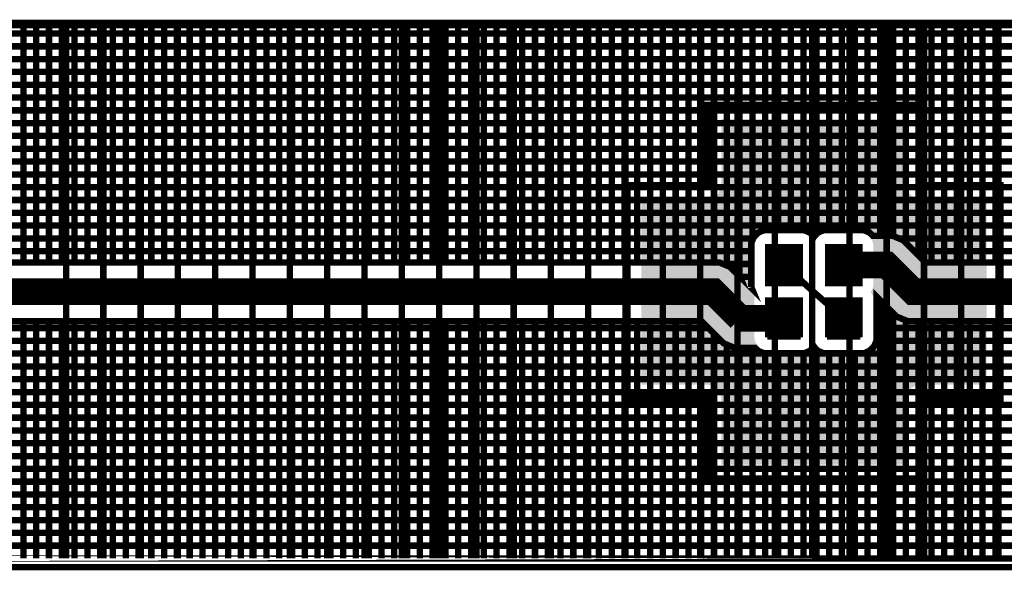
# Model space of a CAD drawing. Extents: x 0.4 to 16.2, y 0.4 to 3.5.
# Tile 19 of 29: x 8.8 to 10.6, y 2.5 to 3.5. Entities that reach past the tile are written whole.
import ezdxf

# ---------------------------------------------------------------- set-up
doc = ezdxf.new("R2010")
doc.units = 0
doc.layers.get('0').update_dxf_attribs({"linetype": 'CONTINUOUS'})
for name, color, linetype in [('2IN618_CMP', 7, 'CONTINUOUS'), ('2IN618_SOL', 4, 'CONTINUOUS'), ('2IN618_STC', 3, 'CONTINUOUS'), ('LAYER_6', 5, 'CONTINUOUS')]:
    doc.layers.add(name, color=color, linetype=linetype)

# ---------------------------------------------------------------- blocks, each defined once
blk = doc.blocks.new('RECTANGLE_1')
blk.add_solid([(0.0315, 0.0355), (0.0315, -0.0355), (-0.0315, 0.0355), (-0.0315, -0.0355)])

msp = doc.modelspace()

# ---------------------------------------------------------------- linework, layer by layer
at = {"layer": '2IN618_CMP'}
for points, const_width in [([(8.2883, 3.5161), (12.2153, 3.5161), (12.2153, 3.051), (12.1901, 3.0761), (12.1404, 3.0761), (12.1354, 3.0711), (10.461, 3.0711), (10.4349, 3.0973), (10.4194, 3.1127), (10.3992, 3.1211), (10.3622, 3.1211), (10.3562, 3.127), (10.3452, 3.1316), (10.2703, 3.1316), (10.2593, 3.127), (10.2518, 3.1196), (10.2443, 3.127), (10.2332, 3.1316), (10.1583, 3.1316), (10.1473, 3.127), (10.1389, 3.1186), (10.1343, 3.1076), (10.1343, 3.0247)], 0.012), ([(8.7683, 3.0711), (8.7683, 3.5161)], 0.012), ([(8.7923, 3.5161), (8.7923, 3.0711)], 0.012), ([(8.8163, 3.0711), (8.8163, 3.5161)], 0.012), ([(8.8403, 3.5161), (8.8403, 3.0711)], 0.012), ([(8.8643, 3.0711), (8.8643, 3.5161)], 0.012), ([(8.8883, 3.5161), (8.8883, 3.0711)], 0.012), ([(8.9123, 3.0711), (8.9123, 3.5161)], 0.012), ([(8.9363, 3.5161), (8.9363, 3.0711)], 0.012), ([(8.9603, 3.0711), (8.9603, 3.5161)], 0.012), ([(8.9843, 3.5161), (8.9843, 3.0711)], 0.012), ([(9.0083, 3.0711), (9.0083, 3.5161)], 0.012), ([(9.0323, 3.5161), (9.0323, 3.0711)], 0.012), ([(9.0563, 3.0711), (9.0563, 3.5161)], 0.012), ([(9.0803, 3.5161), (9.0803, 3.0711)], 0.012), ([(9.1043, 3.0711), (9.1043, 3.5161)], 0.012), ([(9.1283, 3.5161), (9.1283, 3.0711)], 0.012), ([(9.1523, 3.0711), (9.1523, 3.5161)], 0.012), ([(9.1763, 3.5161), (9.1763, 3.0711)], 0.012), ([(9.2003, 3.0711), (9.2003, 3.5161)], 0.012), ([(9.2243, 3.5161), (9.2243, 3.0711)], 0.012), ([(9.2483, 3.0711), (9.2483, 3.5161)], 0.012), ([(9.2723, 3.5161), (9.2723, 3.0711)], 0.012), ([(9.2963, 3.0711), (9.2963, 3.5161)], 0.012), ([(9.3203, 3.5161), (9.3203, 3.0711)], 0.012), ([(9.3443, 3.0711), (9.3443, 3.5161)], 0.012), ([(9.3683, 3.5161), (9.3683, 3.0711)], 0.012), ([(9.3923, 3.0711), (9.3923, 3.5161)], 0.012), ([(9.4163, 3.5161), (9.4163, 3.0711)], 0.012), ([(9.4403, 3.0711), (9.4403, 3.5161)], 0.012), ([(9.4643, 3.5161), (9.4643, 3.0711)], 0.012), ([(9.4883, 3.0711), (9.4883, 3.5161)], 0.012), ([(9.5123, 3.5161), (9.5123, 3.0711)], 0.012), ([(9.5363, 3.0711), (9.5363, 3.5161)], 0.012), ([(9.5603, 3.5161), (9.5603, 3.0711)], 0.012), ([(9.5843, 3.0711), (9.5843, 3.5161)], 0.012), ([(9.6083, 3.5161), (9.6083, 3.0711)], 0.012), ([(9.6323, 3.0711), (9.6323, 3.5161)], 0.012), ([(9.6563, 3.5161), (9.6563, 3.0711)], 0.012), ([(9.6803, 3.0711), (9.6803, 3.5161)], 0.012), ([(9.7043, 3.5161), (9.7043, 3.0711)], 0.012), ([(9.7283, 3.0711), (9.7283, 3.5161)], 0.012), ([(9.7523, 3.5161), (9.7523, 3.0711)], 0.012), ([(9.7763, 3.0711), (9.7763, 3.5161)], 0.012), ([(9.8003, 3.5161), (9.8003, 3.0711)], 0.012), ([(9.8243, 3.0711), (9.8243, 3.5161)], 0.012), ([(9.8483, 3.5161), (9.8483, 3.0711)], 0.012), ([(9.8723, 3.0711), (9.8723, 3.5161)], 0.012), ([(9.8963, 3.5161), (9.8963, 3.0711)], 0.012), ([(9.9203, 3.0711), (9.9203, 3.5161)], 0.012), ([(9.9443, 3.5161), (9.9443, 3.0711)], 0.012), ([(9.9683, 3.0711), (9.9683, 3.5161)], 0.012), ([(9.9923, 3.5161), (9.9923, 3.0711)], 0.012), ([(10.0163, 3.0711), (10.0163, 3.5161)], 0.012), ([(10.0403, 3.5161), (10.0403, 3.0711)], 0.012), ([(10.0643, 3.0711), (10.0643, 3.5161)], 0.012), ([(10.0883, 3.0653), (10.0883, 3.5161)], 0.012), ([(10.1123, 3.5161), (10.1123, 3.0449)], 0.012), ([(10.1363, 3.5161), (10.1363, 3.1124)], 0.012), ([(10.1603, 3.1316), (10.1603, 3.5161)], 0.012), ([(10.1843, 3.5161), (10.1843, 3.1316)], 0.012), ([(10.2083, 3.1316), (10.2083, 3.5161)], 0.012), ([(10.2323, 3.5161), (10.2323, 3.1316)], 0.012), ([(10.2563, 3.1241), (10.2563, 3.5161)], 0.012), ([(10.2803, 3.5161), (10.2803, 3.1316)], 0.012), ([(10.3043, 3.1316), (10.3043, 3.5161)], 0.012), ([(10.3283, 3.5161), (10.3283, 3.1316)], 0.012), ([(10.3523, 3.1287), (10.3523, 3.5161)], 0.012), ([(10.3763, 3.5161), (10.3763, 3.1211)], 0.012), ([(10.4003, 3.1207), (10.4003, 3.5161)], 0.012), ([(10.4243, 3.5161), (10.4243, 3.1079)], 0.012), ([(10.4483, 3.0839), (10.4483, 3.5161)], 0.012), ([(10.4723, 3.5161), (10.4723, 3.0711)], 0.012), ([(10.4963, 3.0711), (10.4963, 3.5161)], 0.012), ([(10.5203, 3.5161), (10.5203, 3.0711)], 0.012), ([(10.5443, 3.0711), (10.5443, 3.5161)], 0.012), ([(10.5683, 3.5161), (10.5683, 3.0711)], 0.012), ([(10.5923, 3.0711), (10.5923, 3.5161)], 0.012), ([(8.2883, 3.5001), (12.2153, 3.5001)], 0.012), ([(8.2883, 3.4761), (12.2153, 3.4761)], 0.012), ([(12.2153, 3.4521), (8.2883, 3.4521)], 0.012), ([(8.2883, 3.4281), (12.2153, 3.4281)], 0.012), ([(12.2153, 3.4041), (8.2883, 3.4041)], 0.012), ([(8.2883, 3.3801), (12.2153, 3.3801)], 0.012), ([(12.2153, 3.3561), (8.2883, 3.3561)], 0.012), ([(8.2883, 3.3321), (12.2153, 3.3321)], 0.012), ([(12.2153, 3.3081), (8.2883, 3.3081)], 0.012), ([(8.2883, 3.2841), (12.2153, 3.2841)], 0.012), ([(12.2153, 3.2601), (8.2883, 3.2601)], 0.012), ([(8.2883, 3.2361), (12.2153, 3.2361)], 0.012), ([(12.2153, 3.2121), (8.2883, 3.2121)], 0.012), ([(8.2883, 3.1881), (12.2153, 3.1881)], 0.012), ([(12.2153, 3.1641), (8.2883, 3.1641)], 0.012), ([(8.2883, 3.1401), (12.2153, 3.1401)], 0.012), ([(10.1378, 3.1161), (8.2883, 3.1161)], 0.012), ([(10.4113, 3.1161), (12.2153, 3.1161)], 0.012), ([(8.2883, 3.0921), (10.1343, 3.0921)], 0.012), ([(12.1653, 3.0161), (10.4383, 3.0161), (10.3883, 3.0661), (10.3078, 3.0661)], 0.05), ([(12.2153, 3.0921), (10.44, 3.0921)], 0.012), ([(10.1343, 3.0247), (10.1356, 3.0216), (10.0944, 3.0627), (10.0742, 3.0711), (10.0523, 3.0711), (8.3681, 3.0711)], 0.012), ([(10.1343, 3.0681), (10.0814, 3.0681)], 0.012), ([(10.3078, 2.9661), (10.2508, 3.0161), (10.1958, 3.0661)], 0.012), ([(10.113, 3.0441), (10.1343, 3.0441)], 0.012), ([(10.1133, 2.9661), (10.0633, 3.0161), (8.3383, 3.0161)], 0.05), ([(8.3681, 2.9611), (10.0405, 2.9611), (10.0666, 2.935), (10.0821, 2.9195), (10.1023, 2.9111), (10.1414, 2.9111), (10.1473, 2.9052), (10.1583, 2.9006), (10.2332, 2.9006), (10.2443, 2.9052), (10.2518, 2.9127), (10.2593, 2.9052), (10.2703, 2.9006), (10.3452, 2.9006), (10.3562, 2.9052), (10.3647, 2.9136), (10.3692, 2.9247), (10.3692, 3.0074), (10.4071, 2.9695), (10.4273, 2.9611), (10.4492, 2.9611), (12.1354, 2.9611)], 0.012), ([(10.3805, 2.9961), (10.3692, 2.9961)], 0.012), ([(10.3763, 2.5161), (10.3763, 3.0003)], 0.012), ([(10.1133, 2.9661), (10.1958, 2.9661)], 0.05), ([(10.4045, 2.9721), (10.3692, 2.9721)], 0.012), ([(10.4003, 2.9763), (10.4003, 2.5161)], 0.012), ([(8.7683, 2.5161), (8.7683, 2.9611)], 0.012), ([(8.7923, 2.9611), (8.7923, 2.5161)], 0.012), ([(8.8163, 2.5161), (8.8163, 2.9611)], 0.012), ([(8.8403, 2.9611), (8.8403, 2.5161)], 0.012), ([(8.8643, 2.5161), (8.8643, 2.9611)], 0.012), ([(8.8883, 2.9611), (8.8883, 2.5161)], 0.012), ([(8.9123, 2.5161), (8.9123, 2.9611)], 0.012), ([(8.9363, 2.9611), (8.9363, 2.5161)], 0.012), ([(8.9603, 2.5161), (8.9603, 2.9611)], 0.012), ([(8.9843, 2.9611), (8.9843, 2.5161)], 0.012), ([(9.0083, 2.5161), (9.0083, 2.9611)], 0.012), ([(9.0323, 2.9611), (9.0323, 2.5161)], 0.012), ([(9.0563, 2.5161), (9.0563, 2.9611)], 0.012), ([(9.0803, 2.9611), (9.0803, 2.5161)], 0.012), ([(9.1043, 2.5161), (9.1043, 2.9611)], 0.012), ([(9.1283, 2.9611), (9.1283, 2.5161)], 0.012), ([(9.1523, 2.5161), (9.1523, 2.9611)], 0.012), ([(9.1763, 2.9611), (9.1763, 2.5161)], 0.012), ([(9.2003, 2.5161), (9.2003, 2.9611)], 0.012), ([(9.2243, 2.9611), (9.2243, 2.5161)], 0.012), ([(9.2483, 2.5161), (9.2483, 2.9611)], 0.012), ([(9.2723, 2.9611), (9.2723, 2.5161)], 0.012), ([(9.2963, 2.5161), (9.2963, 2.9611)], 0.012), ([(9.3203, 2.9611), (9.3203, 2.5161)], 0.012), ([(9.3443, 2.5161), (9.3443, 2.9611)], 0.012), ([(9.3683, 2.9611), (9.3683, 2.5161)], 0.012), ([(9.3923, 2.5161), (9.3923, 2.9611)], 0.012), ([(9.4163, 2.9611), (9.4163, 2.5161)], 0.012), ([(9.4403, 2.5161), (9.4403, 2.9611)], 0.012), ([(9.4643, 2.9611), (9.4643, 2.5161)], 0.012), ([(9.4883, 2.5161), (9.4883, 2.9611)], 0.012), ([(9.5123, 2.9611), (9.5123, 2.5161)], 0.012), ([(9.5363, 2.5161), (9.5363, 2.9611)], 0.012), ([(9.5603, 2.9611), (9.5603, 2.5161)], 0.012), ([(9.5843, 2.5161), (9.5843, 2.9611)], 0.012), ([(9.6083, 2.9611), (9.6083, 2.5161)], 0.012), ([(9.6323, 2.5161), (9.6323, 2.9611)], 0.012), ([(9.6563, 2.9611), (9.6563, 2.5161)], 0.012), ([(9.6803, 2.5161), (9.6803, 2.9611)], 0.012), ([(9.7043, 2.9611), (9.7043, 2.5161)], 0.012), ([(9.7283, 2.5161), (9.7283, 2.9611)], 0.012), ([(9.7523, 2.9611), (9.7523, 2.5161)], 0.012), ([(9.7763, 2.5161), (9.7763, 2.9611)], 0.012), ([(9.8003, 2.9611), (9.8003, 2.5161)], 0.012), ([(9.8243, 2.5161), (9.8243, 2.9611)], 0.012), ([(9.8483, 2.9611), (9.8483, 2.5161)], 0.012), ([(9.8723, 2.5161), (9.8723, 2.9611)], 0.012), ([(9.8963, 2.9611), (9.8963, 2.5161)], 0.012), ([(9.9203, 2.5161), (9.9203, 2.9611)], 0.012), ([(9.9443, 2.9611), (9.9443, 2.5161)], 0.012), ([(9.9683, 2.5161), (9.9683, 2.9611)], 0.012), ([(9.9923, 2.9611), (9.9923, 2.5161)], 0.012), ([(10.0163, 2.5161), (10.0163, 2.9611)], 0.012), ([(10.0403, 2.9611), (10.0403, 2.5161)], 0.012), ([(10.4243, 2.5161), (10.4243, 2.9624)], 0.012), ([(10.4483, 2.9611), (10.4483, 2.5161)], 0.012), ([(10.4723, 2.5161), (10.4723, 2.9611)], 0.012), ([(10.4963, 2.9611), (10.4963, 2.5161)], 0.012), ([(10.5203, 2.5161), (10.5203, 2.9611)], 0.012), ([(10.5443, 2.9611), (10.5443, 2.5161)], 0.012), ([(10.5683, 2.5161), (10.5683, 2.9611)], 0.012), ([(10.5923, 2.9611), (10.5923, 2.5161)], 0.012), ([(10.0535, 2.9481), (8.2883, 2.9481)], 0.012), ([(10.0643, 2.5161), (10.0643, 2.9373)], 0.012), ([(12.2153, 2.9481), (10.3692, 2.9481)], 0.012), ([(10.0775, 2.9241), (8.2883, 2.9241)], 0.012), ([(10.0883, 2.5161), (10.0883, 2.917)], 0.012), ([(10.369, 2.9241), (12.2153, 2.9241)], 0.012), ([(8.2883, 2.9001), (12.2153, 2.9001)], 0.012), ([(10.1123, 2.9111), (10.1123, 2.5161)], 0.012), ([(10.1363, 2.5161), (10.1363, 2.9111)], 0.012), ([(10.1603, 2.9006), (10.1603, 2.5161)], 0.012), ([(10.1843, 2.5161), (10.1843, 2.9006)], 0.012), ([(10.2083, 2.9006), (10.2083, 2.5161)], 0.012), ([(10.2323, 2.5161), (10.2323, 2.9006)], 0.012), ([(10.2563, 2.9082), (10.2563, 2.5161)], 0.012), ([(10.2803, 2.5161), (10.2803, 2.9006)], 0.012), ([(10.3043, 2.9006), (10.3043, 2.5161)], 0.012), ([(10.3283, 2.5161), (10.3283, 2.9006)], 0.012), ([(10.3523, 2.9036), (10.3523, 2.5161)], 0.012), ([(12.2153, 2.8761), (8.2883, 2.8761)], 0.012), ([(8.2883, 2.8521), (12.2153, 2.8521)], 0.012), ([(12.2153, 2.8281), (8.2883, 2.8281)], 0.012), ([(8.2883, 2.8041), (12.2153, 2.8041)], 0.012), ([(12.2153, 2.7801), (8.2883, 2.7801)], 0.012), ([(8.2883, 2.7561), (12.2153, 2.7561)], 0.012), ([(12.2153, 2.7321), (8.2883, 2.7321)], 0.012), ([(8.2883, 2.7081), (12.2153, 2.7081)], 0.012), ([(12.2153, 2.6841), (8.2883, 2.6841)], 0.012), ([(8.2883, 2.6601), (12.2153, 2.6601)], 0.012), ([(12.2153, 2.6361), (8.2883, 2.6361)], 0.012), ([(8.2883, 2.6121), (12.2153, 2.6121)], 0.012), ([(12.2153, 2.5881), (8.2883, 2.5881)], 0.012), ([(8.2883, 2.5641), (12.2153, 2.5641)], 0.012), ([(12.2153, 2.5401), (8.2883, 2.5401)], 0.012), ([(8.2883, 2.5161), (12.2153, 2.5161), (8.2883, 2.5161)], 0.012)]:
    msp.add_lwpolyline(points, dxfattribs=dict(at, const_width=const_width))
at = {"layer": '2IN618_SOL', "const_width": 0.012}
for points in [[(8.8483, 2.5161), (8.8483, 3.5161)], [(8.9183, 3.5161), (8.9183, 2.5161)], [(8.9883, 2.5161), (8.9883, 3.5161)], [(9.0583, 3.5161), (9.0583, 2.5161)], [(9.1283, 2.5161), (9.1283, 3.5161)], [(9.1983, 3.5161), (9.1983, 2.5161)], [(9.2683, 2.5161), (9.2683, 3.5161)], [(9.3383, 3.5161), (9.3383, 2.5161)], [(9.4083, 2.5161), (9.4083, 3.5161)], [(9.4783, 3.5161), (9.4783, 2.5161)], [(9.5483, 2.5161), (9.5483, 3.5161)], [(9.6183, 3.5161), (9.6183, 2.5161)], [(9.6883, 2.5161), (9.6883, 3.5161)], [(9.7583, 3.5161), (9.7583, 2.5161)], [(9.8283, 2.5161), (9.8283, 3.5161)], [(9.8983, 3.5161), (9.8983, 2.5161)], [(9.9683, 2.5161), (9.9683, 3.5161)], [(10.0383, 3.5161), (10.0383, 2.5161)], [(10.1083, 2.5161), (10.1083, 3.5161)], [(10.1783, 3.5161), (10.1783, 2.5161)], [(10.2483, 2.5161), (10.2483, 3.5161)], [(10.3183, 3.5161), (10.3183, 2.5161)], [(10.3883, 2.5161), (10.3883, 3.5161)], [(10.4583, 3.5161), (10.4583, 2.5161)], [(10.5283, 2.5161), (10.5283, 3.5161)], [(10.5983, 3.5161), (10.5983, 2.5161)]]:
    msp.add_lwpolyline(points, dxfattribs=at)
at = {"layer": '2IN618_STC'}
for points, const_width in [([(9.9018, 2.8161), (9.9018, 3.2161), (10.0518, 3.2161), (10.0518, 3.3661), (10.4518, 3.3661), (10.4518, 3.2161), (10.6018, 3.2161), (10.6018, 2.8161), (10.4518, 2.8161), (10.4518, 2.6661), (10.0518, 2.6661), (10.0518, 2.8161), (9.9018, 2.8161)], 0.012), ([(10.2271, 3.0308), (10.1645, 3.0308), (10.1645, 3.1014), (10.2271, 3.1014), (10.2271, 3.0308)], 0.0085), ([(10.3391, 3.0308), (10.2765, 3.0308), (10.2765, 3.1014), (10.3391, 3.1014), (10.3391, 3.0308)], 0.0085), ([(10.1645, 3.098), (10.2271, 3.098)], 0.0085), ([(10.2271, 3.0896), (10.1645, 3.0896)], 0.0085), ([(10.2765, 3.098), (10.3391, 3.098)], 0.0085), ([(10.3391, 3.0896), (10.2765, 3.0896)], 0.0085), ([(10.1645, 3.0812), (10.2271, 3.0812)], 0.0085), ([(10.2271, 3.0728), (10.1645, 3.0728)], 0.0085), ([(10.1645, 3.0644), (10.2271, 3.0644)], 0.0085), ([(10.2765, 3.0812), (10.3391, 3.0812)], 0.0085), ([(10.3391, 3.0728), (10.2765, 3.0728)], 0.0085), ([(10.2765, 3.0644), (10.3391, 3.0644)], 0.0085), ([(10.2271, 3.056), (10.1645, 3.056)], 0.0085), ([(10.1645, 3.0476), (10.2271, 3.0476)], 0.0085), ([(10.3391, 3.056), (10.2765, 3.056)], 0.0085), ([(10.2765, 3.0476), (10.3391, 3.0476)], 0.0085), ([(10.2271, 3.0392), (10.1645, 3.0392)], 0.0085), ([(10.3391, 3.0392), (10.2765, 3.0392)], 0.0085), ([(10.1645, 2.9308), (10.1645, 3.0014), (10.2271, 3.0014), (10.2271, 2.9308)], 0.0085), ([(10.1645, 2.998), (10.2271, 2.998)], 0.0085), ([(10.2271, 2.9896), (10.1645, 2.9896)], 0.0085), ([(10.2765, 2.9308), (10.2765, 3.0014), (10.3391, 3.0014), (10.3391, 2.9308)], 0.0085), ([(10.2765, 2.998), (10.3391, 2.998)], 0.0085), ([(10.3391, 2.9896), (10.2765, 2.9896)], 0.0085), ([(10.1645, 2.9812), (10.2271, 2.9812)], 0.0085), ([(10.2271, 2.9728), (10.1645, 2.9728)], 0.0085), ([(10.2765, 2.9812), (10.3391, 2.9812)], 0.0085), ([(10.3391, 2.9728), (10.2765, 2.9728)], 0.0085), ([(10.1645, 2.9644), (10.2271, 2.9644)], 0.0085), ([(10.2271, 2.956), (10.1645, 2.956)], 0.0085), ([(10.2765, 2.9644), (10.3391, 2.9644)], 0.0085), ([(10.3391, 2.956), (10.2765, 2.956)], 0.0085), ([(10.1645, 2.9476), (10.2271, 2.9476)], 0.0085), ([(10.2271, 2.9392), (10.1645, 2.9392)], 0.0085), ([(10.2765, 2.9476), (10.3391, 2.9476)], 0.0085), ([(10.3391, 2.9392), (10.2765, 2.9392)], 0.0085), ([(10.1645, 2.9308), (10.2271, 2.9308)], 0.0085), ([(10.2765, 2.9308), (10.3391, 2.9308)], 0.0085)]:
    msp.add_lwpolyline(points, dxfattribs=dict(at, const_width=const_width))
for points in [[(10.0778, 3.2161), (10.0778, 3.3401), (10.4258, 3.2161), (10.4258, 3.3401)], [(10.0758, 3.2062), (10.0778, 3.2161), (10.4278, 3.2062), (10.4258, 3.2161)], [(10.0617, 3.1921), (10.0702, 3.1977), (10.4419, 3.1921), (10.4334, 3.1977)], [(10.0702, 3.1977), (10.0758, 3.2062), (10.4334, 3.1977), (10.4278, 3.2062)], [(9.9278, 3.1256), (9.9278, 3.1901), (10.5758, 3.1256), (10.5758, 3.1901)], [(10.0518, 3.1901), (10.0617, 3.1921), (10.4518, 3.1901), (10.4419, 3.1921)], [(9.9278, 3.1255), (9.9278, 3.1256), (10.1614, 3.1255), (10.1645, 3.1256)], [(9.9278, 3.1249), (9.9278, 3.1255), (10.1583, 3.1249), (10.1614, 3.1255)], [(9.9278, 3.1239), (9.9278, 3.1249), (10.1554, 3.1239), (10.1583, 3.1249)], [(9.9278, 3.1225), (9.9278, 3.1239), (10.1526, 3.1225), (10.1554, 3.1239)], [(10.2278, 3.1256), (10.2271, 3.1256), (10.2763, 3.1256), (10.2765, 3.1256)], [(10.2298, 3.1255), (10.2278, 3.1256), (10.2734, 3.1255), (10.2763, 3.1256)], [(10.2309, 3.1253), (10.2298, 3.1255), (10.2729, 3.1253), (10.2734, 3.1255)], [(10.2331, 3.1249), (10.2309, 3.1253), (10.2703, 3.1249), (10.2729, 3.1253)], [(10.2339, 3.1247), (10.2331, 3.1249), (10.2698, 3.1247), (10.2703, 3.1249)], [(10.2361, 3.1239), (10.2339, 3.1247), (10.2674, 3.1239), (10.2698, 3.1247)], [(10.2369, 3.1236), (10.2361, 3.1239), (10.2668, 3.1236), (10.2674, 3.1239)], [(10.2389, 3.1225), (10.2369, 3.1236), (10.2646, 3.1225), (10.2668, 3.1236)], [(10.3429, 3.1253), (10.3398, 3.1256), (10.5758, 3.1253), (10.5758, 3.1256)], [(10.3459, 3.1247), (10.3429, 3.1253), (10.5758, 3.1247), (10.5758, 3.1253)], [(10.3489, 3.1236), (10.3459, 3.1247), (10.5758, 3.1236), (10.5758, 3.1247)], [(10.3516, 3.1222), (10.3489, 3.1236), (10.5758, 3.1222), (10.5758, 3.1236)], [(9.9278, 3.1208), (9.9278, 3.1225), (10.15, 3.1208), (10.1526, 3.1225)], [(9.9278, 3.1188), (9.9278, 3.1208), (10.1476, 3.1188), (10.15, 3.1208)], [(9.9278, 3.1165), (9.9278, 3.1188), (10.1455, 3.1165), (10.1476, 3.1188)], [(9.9278, 3.1139), (9.9278, 3.1165), (10.1437, 3.1139), (10.1455, 3.1165)], [(9.9278, 3.1112), (9.9278, 3.1139), (10.1423, 3.1112), (10.1437, 3.1139)], [(9.9278, 3.1082), (9.9278, 3.1112), (10.1412, 3.1082), (10.1423, 3.1112)], [(9.9278, 3.1052), (9.9278, 3.1082), (10.1406, 3.1052), (10.1412, 3.1082)], [(9.9278, 3.1021), (9.9278, 3.1052), (10.1403, 3.1021), (10.1406, 3.1052)], [(10.2396, 3.1222), (10.2389, 3.1225), (10.264, 3.1222), (10.2646, 3.1225)], [(10.2416, 3.1208), (10.2396, 3.1222), (10.262, 3.1208), (10.264, 3.1222)], [(10.2422, 3.1204), (10.2416, 3.1208), (10.2615, 3.1204), (10.262, 3.1208)], [(10.2439, 3.1188), (10.2422, 3.1204), (10.2596, 3.1188), (10.2615, 3.1204)], [(10.2445, 3.1183), (10.2439, 3.1188), (10.2592, 3.1183), (10.2596, 3.1188)], [(10.246, 3.1165), (10.2445, 3.1183), (10.2575, 3.1165), (10.2592, 3.1183)], [(10.2465, 3.1159), (10.246, 3.1165), (10.2571, 3.1159), (10.2575, 3.1165)], [(10.2478, 3.1139), (10.2465, 3.1159), (10.2557, 3.1139), (10.2571, 3.1159)], [(10.2482, 3.1133), (10.2478, 3.1139), (10.2554, 3.1133), (10.2557, 3.1139)], [(10.2493, 3.1112), (10.2482, 3.1133), (10.2543, 3.1112), (10.2554, 3.1133)], [(10.2496, 3.1105), (10.2493, 3.1112), (10.2541, 3.1105), (10.2543, 3.1112)], [(10.2503, 3.1082), (10.2496, 3.1105), (10.2532, 3.1082), (10.2541, 3.1105)], [(10.2506, 3.1076), (10.2503, 3.1082), (10.2531, 3.1076), (10.2532, 3.1082)], [(10.251, 3.1052), (10.2506, 3.1076), (10.2526, 3.1052), (10.2531, 3.1076)], [(10.2512, 3.1045), (10.251, 3.1052), (10.2525, 3.1045), (10.2526, 3.1052)], [(10.2513, 3.1021), (10.2512, 3.1045), (10.2523, 3.1021), (10.2525, 3.1045)], [(10.3542, 3.1204), (10.3516, 3.1222), (10.5758, 3.1204), (10.5758, 3.1222)], [(10.3565, 3.1183), (10.3542, 3.1204), (10.5758, 3.1183), (10.5758, 3.1204)], [(10.3585, 3.1159), (10.3565, 3.1183), (10.5758, 3.1159), (10.5758, 3.1183)], [(10.3602, 3.1133), (10.3585, 3.1159), (10.5758, 3.1133), (10.5758, 3.1159)], [(10.3616, 3.1105), (10.3602, 3.1133), (10.5758, 3.1105), (10.5758, 3.1133)], [(10.3626, 3.1076), (10.3616, 3.1105), (10.5758, 3.1076), (10.5758, 3.1105)], [(10.3632, 3.1045), (10.3626, 3.1076), (10.5758, 3.1045), (10.5758, 3.1076)], [(10.3634, 3.1014), (10.3632, 3.1045), (10.5758, 3.1014), (10.5758, 3.1045)], [(9.9278, 3.1014), (9.9278, 3.1021), (10.1402, 3.1014), (10.1403, 3.1021)], [(9.9278, 3.0308), (9.9278, 3.1014), (10.1402, 3.0308), (10.1402, 3.1014)], [(10.2514, 3.1014), (10.2513, 3.1021), (10.2523, 3.1014), (10.2523, 3.1021)], [(10.2514, 3.098), (10.2514, 3.1014), (10.2523, 3.098), (10.2523, 3.1014)], [(10.2514, 3.0896), (10.2514, 3.098), (10.2523, 3.0896), (10.2523, 3.098)], [(10.2514, 3.0812), (10.2514, 3.0896), (10.2523, 3.0812), (10.2523, 3.0896)], [(10.3634, 3.098), (10.3634, 3.1014), (10.5758, 3.098), (10.5758, 3.1014)], [(10.3634, 3.0896), (10.3634, 3.098), (10.5758, 3.0896), (10.5758, 3.098)], [(10.3634, 3.0812), (10.3634, 3.0896), (10.5758, 3.0812), (10.5758, 3.0896)], [(10.2514, 3.0728), (10.2514, 3.0812), (10.2523, 3.0728), (10.2523, 3.0812)], [(10.2514, 3.0644), (10.2514, 3.0728), (10.2523, 3.0644), (10.2523, 3.0728)], [(10.3634, 3.0728), (10.3634, 3.0812), (10.5758, 3.0728), (10.5758, 3.0812)], [(10.3634, 3.0644), (10.3634, 3.0728), (10.5758, 3.0644), (10.5758, 3.0728)], [(10.2514, 3.056), (10.2514, 3.0644), (10.2523, 3.056), (10.2523, 3.0644)], [(10.2514, 3.0476), (10.2514, 3.056), (10.2523, 3.0476), (10.2523, 3.056)], [(10.3634, 3.056), (10.3634, 3.0644), (10.5758, 3.056), (10.5758, 3.0644)], [(10.3634, 3.0476), (10.3634, 3.056), (10.5758, 3.0476), (10.5758, 3.056)], [(9.9278, 3.0277), (9.9278, 3.0308), (10.1404, 3.0277), (10.1402, 3.0308)], [(10.2511, 3.0277), (10.2514, 3.0308), (10.2524, 3.0277), (10.2523, 3.0308)], [(10.2514, 3.0392), (10.2514, 3.0476), (10.2523, 3.0392), (10.2523, 3.0476)], [(10.2514, 3.0308), (10.2514, 3.0392), (10.2523, 3.0308), (10.2523, 3.0392)], [(10.3631, 3.0275), (10.3634, 3.0308), (10.5758, 3.0275), (10.5758, 3.0308)], [(10.3634, 3.0392), (10.3634, 3.0476), (10.5758, 3.0392), (10.5758, 3.0476)], [(10.3634, 3.0308), (10.3634, 3.0392), (10.5758, 3.0308), (10.5758, 3.0392)], [(9.9278, 3.0246), (9.9278, 3.0277), (10.141, 3.0246), (10.1404, 3.0277)], [(9.9278, 3.0217), (9.9278, 3.0246), (10.142, 3.0217), (10.141, 3.0246)], [(9.9278, 3.0189), (9.9278, 3.0217), (10.1434, 3.0189), (10.142, 3.0217)], [(9.9278, 3.0161), (9.9278, 3.0189), (10.1452, 3.0161), (10.1434, 3.0189)], [(9.9278, 3.0135), (9.9278, 3.0161), (10.1435, 3.0135), (10.1452, 3.0161)], [(9.9278, 3.0107), (9.9278, 3.0135), (10.1421, 3.0107), (10.1435, 3.0135)], [(10.2464, 3.0161), (10.2481, 3.0187), (10.2572, 3.0161), (10.2555, 3.0187)], [(10.2481, 3.0135), (10.2464, 3.0161), (10.2555, 3.0135), (10.2572, 3.0161)], [(10.2481, 3.0187), (10.2482, 3.0189), (10.2555, 3.0187), (10.2554, 3.0189)], [(10.2482, 3.0133), (10.2481, 3.0135), (10.2554, 3.0133), (10.2555, 3.0135)], [(10.2482, 3.0189), (10.2495, 3.0215), (10.2554, 3.0189), (10.2541, 3.0215)], [(10.2495, 3.0107), (10.2482, 3.0133), (10.2541, 3.0107), (10.2554, 3.0133)], [(10.2495, 3.0215), (10.2496, 3.0217), (10.2541, 3.0215), (10.254, 3.0217)], [(10.2496, 3.0217), (10.2505, 3.0244), (10.254, 3.0217), (10.2531, 3.0244)], [(10.2505, 3.0246), (10.2511, 3.0275), (10.253, 3.0246), (10.2525, 3.0275)], [(10.2505, 3.0244), (10.2505, 3.0246), (10.2531, 3.0244), (10.253, 3.0246)], [(10.2511, 3.0275), (10.2511, 3.0277), (10.2525, 3.0275), (10.2524, 3.0277)], [(10.3584, 3.0161), (10.3601, 3.0187), (10.5758, 3.0161), (10.5758, 3.0187)], [(10.3602, 3.0133), (10.3584, 3.0161), (10.5758, 3.0133), (10.5758, 3.0161)], [(10.3601, 3.0187), (10.3615, 3.0215), (10.5758, 3.0187), (10.5758, 3.0215)], [(10.3616, 3.0105), (10.3602, 3.0133), (10.5758, 3.0105), (10.5758, 3.0133)], [(10.3615, 3.0215), (10.3625, 3.0244), (10.5758, 3.0215), (10.5758, 3.0244)], [(10.3625, 3.0244), (10.3631, 3.0275), (10.5758, 3.0244), (10.5758, 3.0275)], [(9.9278, 3.0078), (9.9278, 3.0107), (10.1411, 3.0078), (10.1421, 3.0107)], [(9.9278, 3.0047), (9.9278, 3.0078), (10.1405, 3.0047), (10.1411, 3.0078)], [(9.9278, 3.0014), (9.9278, 3.0047), (10.1402, 3.0014), (10.1405, 3.0047)], [(9.9278, 2.9308), (9.9278, 3.0014), (10.1402, 2.9308), (10.1402, 3.0014)], [(10.2496, 3.0105), (10.2495, 3.0107), (10.254, 3.0105), (10.2541, 3.0107)], [(10.2505, 3.0078), (10.2496, 3.0105), (10.2531, 3.0078), (10.254, 3.0105)], [(10.2506, 3.0076), (10.2505, 3.0078), (10.2531, 3.0076), (10.2531, 3.0078)], [(10.2511, 3.0047), (10.2506, 3.0076), (10.2525, 3.0047), (10.2531, 3.0076)], [(10.2512, 3.0045), (10.2511, 3.0047), (10.2525, 3.0045), (10.2525, 3.0047)], [(10.2514, 3.0014), (10.2512, 3.0045), (10.2523, 3.0014), (10.2525, 3.0045)], [(10.2514, 2.998), (10.2514, 3.0014), (10.2523, 2.998), (10.2523, 3.0014)], [(10.2514, 2.9896), (10.2514, 2.998), (10.2523, 2.9896), (10.2523, 2.998)], [(10.3626, 3.0076), (10.3616, 3.0105), (10.5758, 3.0076), (10.5758, 3.0105)], [(10.3632, 3.0045), (10.3626, 3.0076), (10.5758, 3.0045), (10.5758, 3.0076)], [(10.3634, 3.0014), (10.3632, 3.0045), (10.5758, 3.0014), (10.5758, 3.0045)], [(10.3634, 2.998), (10.3634, 3.0014), (10.5758, 2.998), (10.5758, 3.0014)], [(10.3634, 2.9896), (10.3634, 2.998), (10.5758, 2.9896), (10.5758, 2.998)], [(10.2514, 2.9812), (10.2514, 2.9896), (10.2523, 2.9812), (10.2523, 2.9896)], [(10.2514, 2.9728), (10.2514, 2.9812), (10.2523, 2.9728), (10.2523, 2.9812)], [(10.3634, 2.9812), (10.3634, 2.9896), (10.5758, 2.9812), (10.5758, 2.9896)], [(10.3634, 2.9728), (10.3634, 2.9812), (10.5758, 2.9728), (10.5758, 2.9812)], [(10.2514, 2.9644), (10.2514, 2.9728), (10.2523, 2.9644), (10.2523, 2.9728)], [(10.2514, 2.956), (10.2514, 2.9644), (10.2523, 2.956), (10.2523, 2.9644)], [(10.3634, 2.9644), (10.3634, 2.9728), (10.5758, 2.9644), (10.5758, 2.9728)], [(10.3634, 2.956), (10.3634, 2.9644), (10.5758, 2.956), (10.5758, 2.9644)], [(10.2514, 2.9476), (10.2514, 2.956), (10.2523, 2.9476), (10.2523, 2.956)], [(10.2514, 2.9392), (10.2514, 2.9476), (10.2523, 2.9392), (10.2523, 2.9476)], [(10.2514, 2.9308), (10.2514, 2.9392), (10.2523, 2.9308), (10.2523, 2.9392)], [(10.3634, 2.9476), (10.3634, 2.956), (10.5758, 2.9476), (10.5758, 2.956)], [(10.3634, 2.9392), (10.3634, 2.9476), (10.5758, 2.9392), (10.5758, 2.9476)], [(10.3634, 2.9308), (10.3634, 2.9392), (10.5758, 2.9308), (10.5758, 2.9392)], [(9.9278, 2.9277), (9.9278, 2.9308), (10.1404, 2.9277), (10.1402, 2.9308)], [(9.9278, 2.9246), (9.9278, 2.9277), (10.141, 2.9246), (10.1404, 2.9277)], [(9.9278, 2.9217), (9.9278, 2.9246), (10.142, 2.9217), (10.141, 2.9246)], [(9.9278, 2.9189), (9.9278, 2.9217), (10.1434, 2.9189), (10.142, 2.9217)], [(10.2482, 2.9189), (10.2493, 2.921), (10.2554, 2.9189), (10.2543, 2.921)], [(10.2493, 2.921), (10.2495, 2.9217), (10.2543, 2.921), (10.254, 2.9217)], [(10.2495, 2.9217), (10.2504, 2.924), (10.254, 2.9217), (10.2533, 2.924)], [(10.2504, 2.924), (10.2505, 2.9246), (10.2533, 2.924), (10.253, 2.9246)], [(10.2505, 2.9246), (10.251, 2.927), (10.253, 2.9246), (10.2526, 2.927)], [(10.251, 2.927), (10.2511, 2.9277), (10.2526, 2.927), (10.2524, 2.9277)], [(10.2511, 2.9277), (10.2513, 2.9301), (10.2524, 2.9277), (10.2523, 2.9301)], [(10.2513, 2.9301), (10.2514, 2.9308), (10.2523, 2.9301), (10.2523, 2.9308)], [(10.3599, 2.9183), (10.3613, 2.921), (10.5758, 2.9183), (10.5758, 2.921)], [(10.3613, 2.921), (10.3624, 2.924), (10.5758, 2.921), (10.5758, 2.924)], [(10.3624, 2.924), (10.363, 2.927), (10.5758, 2.924), (10.5758, 2.927)], [(10.363, 2.927), (10.3633, 2.9301), (10.5758, 2.927), (10.5758, 2.9301)], [(10.3633, 2.9301), (10.3634, 2.9308), (10.5758, 2.9301), (10.5758, 2.9308)], [(9.9278, 2.9163), (9.9278, 2.9189), (10.1451, 2.9163), (10.1434, 2.9189)], [(9.9278, 2.9139), (9.9278, 2.9163), (10.1471, 2.9139), (10.1451, 2.9163)], [(9.9278, 2.9118), (9.9278, 2.9139), (10.1494, 2.9118), (10.1471, 2.9139)], [(9.9278, 2.91), (9.9278, 2.9118), (10.152, 2.91), (10.1494, 2.9118)], [(9.9278, 2.9086), (9.9278, 2.91), (10.1547, 2.9086), (10.152, 2.91)], [(9.9278, 2.9075), (9.9278, 2.9086), (10.1577, 2.9075), (10.1547, 2.9086)], [(9.9278, 2.9069), (9.9278, 2.9075), (10.1607, 2.9069), (10.1577, 2.9075)], [(9.9278, 2.9066), (9.9278, 2.9069), (10.1638, 2.9066), (10.1607, 2.9069)], [(9.9278, 2.8421), (9.9278, 2.9066), (10.5758, 2.8421), (10.5758, 2.9066)], [(9.9278, 2.9066), (9.9278, 2.9066), (10.1645, 2.9066), (10.1638, 2.9066)], [(10.2271, 2.9066), (10.2273, 2.9066), (10.2765, 2.9066), (10.2758, 2.9066)], [(10.2273, 2.9066), (10.2302, 2.9067), (10.2758, 2.9066), (10.2738, 2.9067)], [(10.2302, 2.9067), (10.2307, 2.9069), (10.2738, 2.9067), (10.2727, 2.9069)], [(10.2307, 2.9069), (10.2333, 2.9073), (10.2727, 2.9069), (10.2705, 2.9073)], [(10.2333, 2.9073), (10.2338, 2.9075), (10.2705, 2.9073), (10.2697, 2.9075)], [(10.2338, 2.9075), (10.2362, 2.9083), (10.2697, 2.9075), (10.2675, 2.9083)], [(10.2362, 2.9083), (10.2368, 2.9086), (10.2675, 2.9083), (10.2667, 2.9086)], [(10.2368, 2.9086), (10.239, 2.9097), (10.2667, 2.9086), (10.2647, 2.9097)], [(10.239, 2.9097), (10.2396, 2.91), (10.2647, 2.9097), (10.264, 2.91)], [(10.2396, 2.91), (10.2416, 2.9114), (10.264, 2.91), (10.262, 2.9114)], [(10.2416, 2.9114), (10.2421, 2.9118), (10.262, 2.9114), (10.2614, 2.9118)], [(10.2421, 2.9118), (10.244, 2.9134), (10.2614, 2.9118), (10.2597, 2.9134)], [(10.244, 2.9134), (10.2444, 2.9139), (10.2597, 2.9134), (10.2591, 2.9139)], [(10.2444, 2.9139), (10.2461, 2.9157), (10.2591, 2.9139), (10.2576, 2.9157)], [(10.2461, 2.9157), (10.2465, 2.9163), (10.2576, 2.9157), (10.2571, 2.9163)], [(10.2465, 2.9163), (10.2479, 2.9183), (10.2571, 2.9163), (10.2558, 2.9183)], [(10.2479, 2.9183), (10.2482, 2.9189), (10.2558, 2.9183), (10.2554, 2.9189)], [(10.3391, 2.9066), (10.3422, 2.9067), (10.5758, 2.9066), (10.5758, 2.9067)], [(10.3422, 2.9067), (10.3453, 2.9073), (10.5758, 2.9067), (10.5758, 2.9073)], [(10.3453, 2.9073), (10.3482, 2.9083), (10.5758, 2.9073), (10.5758, 2.9083)], [(10.3482, 2.9083), (10.351, 2.9097), (10.5758, 2.9083), (10.5758, 2.9097)], [(10.351, 2.9097), (10.3536, 2.9114), (10.5758, 2.9097), (10.5758, 2.9114)], [(10.3536, 2.9114), (10.356, 2.9134), (10.5758, 2.9114), (10.5758, 2.9134)], [(10.356, 2.9134), (10.3581, 2.9157), (10.5758, 2.9134), (10.5758, 2.9157)], [(10.3581, 2.9157), (10.3599, 2.9183), (10.5758, 2.9157), (10.5758, 2.9183)], [(10.0617, 2.8401), (10.0518, 2.8421), (10.4419, 2.8401), (10.4518, 2.8421)], [(10.0702, 2.8345), (10.0617, 2.8401), (10.4334, 2.8345), (10.4419, 2.8401)], [(10.0758, 2.826), (10.0702, 2.8345), (10.4278, 2.826), (10.4334, 2.8345)], [(10.0778, 2.8161), (10.0758, 2.826), (10.4258, 2.8161), (10.4278, 2.826)], [(10.0778, 2.6921), (10.0778, 2.8161), (10.4258, 2.6921), (10.4258, 2.8161)]]:
    msp.add_solid(points, dxfattribs=at)
at = {"layer": 'LAYER_6', "const_width": 0.012}
msp.add_lwpolyline([(0.42, 2.5), (16.15, 2.5), (16.15, 3.52), (0.42, 3.52), (0.42, 2.5)], dxfattribs=at)

# ---------------------------------------------------------------- block references
at = {"layer": '2IN618_CMP'}
for p in [(10.1958, 3.0661), (10.3078, 3.0661), (10.1958, 2.9661), (10.3078, 2.9661)]:
    msp.add_blockref('RECTANGLE_1', p, dxfattribs=at)

doc.saveas('drawing.dxf')
